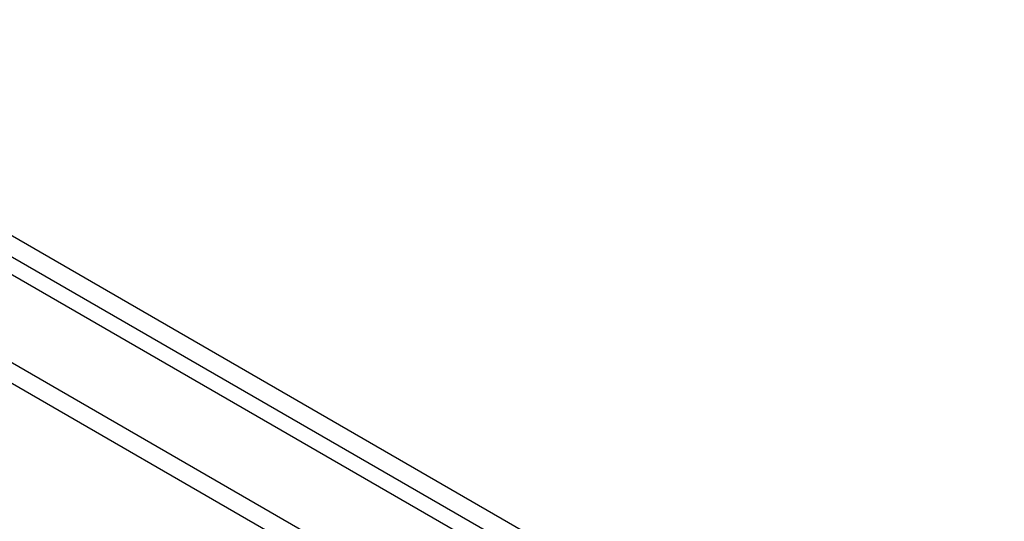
# Model space of a CAD drawing. Header units: inches. Extents: x 635 to 745, y 253 to 341.
# Tile 119 of 127: x 730 to 738, y 280 to 284. Entities that reach past the tile are written whole.
import ezdxf

# ---------------------------------------------------------------- set-up
doc = ezdxf.new("R2010")
doc.units = ezdxf.units.IN
doc.header["$MEASUREMENT"] = 0
doc.layers.add('Visible Edges(ANSI)', color=7, linetype='Continuous', lineweight=25)
doc.layers.add('Visible Tangent Edges(ANSI)', color=7, linetype='Continuous', lineweight=25)

msp = doc.modelspace()

# ---------------------------------------------------------------- linework, layer by layer
at = {"layer": 'Visible Edges(ANSI)'}
msp.add_line((686.9807, 306.8335), (737.613, 277.6009), dxfattribs=at)
at = {"layer": 'Visible Tangent Edges(ANSI)'}
for p, q in [((737.8839, 277.7425), (687.1122, 307.0555)), ((687.0422, 306.9343), (737.8139, 277.6212)), ((686.3902, 306.4926), (737.0226, 277.26)), ((736.9526, 277.1388), (686.3202, 306.3714))]:
    msp.add_line(p, q, dxfattribs=at)

doc.saveas('drawing.dxf')
